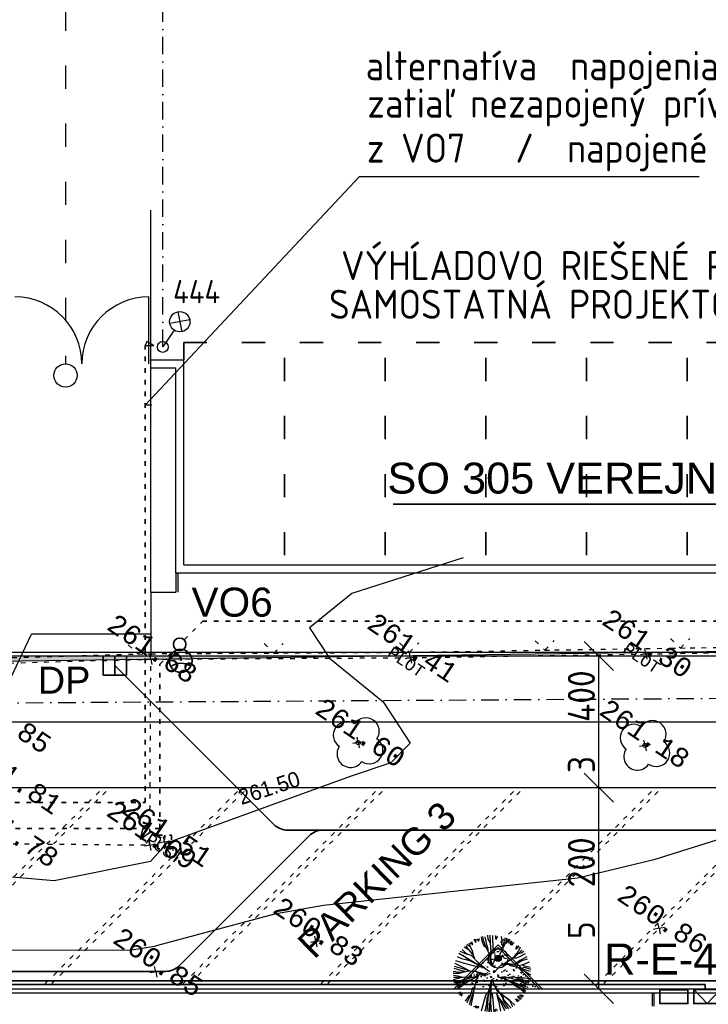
# Model space of a CAD drawing. Extents: x 4743276 to 9726129, y -4307434 to -1665362.
# Tile 107 of 121: x 4841362 to 4859139, y -1774471 to -1749034. Entities that reach past the tile are written whole.
import ezdxf
from ezdxf.enums import TextEntityAlignment as Align

# ---------------------------------------------------------------- set-up
doc = ezdxf.new("R2010")
doc.units = 0
doc.header["$MEASUREMENT"] = 0
doc.linetypes.add('ACAD_ISO03W100', pattern=[30, 12, -18])
doc.linetypes.add('BODKOCIARKOVANA_3', pattern=[5.6, 3, -1.3, 0, -1.3])
doc.layers.get('0').update_dxf_attribs({"linetype": 'CONTINUOUS'})
doc.layers.get('Defpoints').update_dxf_attribs({"color": 61, "linetype": 'CONTINUOUS'})
for name, color, linetype in [('-_48_-', 76, 'CONTINUOUS'), ('body', 7, 'CONTINUOUS'), ('KÓTY', 4, 'CONTINUOUS'), ('POPIS', 50, 'CONTINUOUS'), ('POZEMOK', 8, 'CONTINUOUS'), ('siete', 6, 'CONTINUOUS'), ('TENKÁ', 7, 'CONTINUOUS'), ('Výšky', 64, 'CONTINUOUS'), ('ZARIADENIE', 47, 'CONTINUOUS'), ('ZARIADOVACIE', 144, 'CONTINUOUS')]:
    doc.layers.add(name, color=color, linetype=linetype)
doc.styles.add('MONOTXT', font='MONOTXT', dxfattribs={"height": 0.2})
doc.styles.get("Standard").update_dxf_attribs({"font": 'TXT', "width": 0.612})
doc.styles.add('styl1', font='arial.ttf')
doc.styles.add('Style-Arial', font='arial.ttf')
doc.styles.add('STYLE1', font='isocp.shx')
doc.dimstyles.new('STANDARD 250', dxfattribs={"dimtxt": 700, "dimasz": 750, "dimexe": 10, "dimexo": 200, "dimgap": 100, "dimtad": 1, "dimdsep": 46, "dimlunit": 6, "dimtxsty": 'STYLE1', "dimblk1": 'OBLIQUE', "dimblk2": 'OBLIQUE', "dimsah": 1, "dimcen": 2.5, "dimse1": 1, "dimse2": 1, "dimadec": 0, "dimazin": 0, "dimtfac": 1, "dimtmove": 1, "dimatfit": 3, "dimldrblk": 'OBLIQUE', "dimfxl": 1, "dimtolj": 1, "dimtzin": 0, "dimarcsym": 0})

# ---------------------------------------------------------------- blocks, each defined once
blk = doc.blocks.new('St6d')
at = {"linetype": 'Continuous'}
for p, q in [((-131, 1275), (-123, 1149)), ((-65, 1277), (-55, 1029)), ((24, 1273), (35, 803)), ((-798, 984), (-699, 911)), ((-729, 1019), (-711, 923)), ((-690, 1039), (-611, 981)), ((-611, 981), (-641, 1064)), ((-580, 1150), (-510, 1038)), ((-501, 1117), (-516, 1146)), ((-510, 1038), (-501, 1117)), ((-469, 1164), (-422, 1083)), ((-422, 1083), (-400, 1125)), ((-400, 1125), (-408, 1176)), ((-345, 1221), (-319, 1099)), ((-319, 1099), (-266, 959)), ((-298, 1239), (-272, 1116)), ((-272, 1116), (-202, 929)), ((-266, 959), (-184, 883)), ((-219, 1230), (-163, 974)), ((-163, 974), (-125, 839)), ((-123, 1149), (-55, 1029)), ((-55, 1029), (-42, 894)), ((120, 1266), (118, 1161)), ((118, 1161), (160, 1163)), ((160, 1163), (187, 1245)), ((290, 1236), (300, 1241)), ((300, 1241), (328, 1076)), ((328, 1076), (316, 990)), ((316, 990), (354, 929)), ((444, 1030), (359, 870)), ((371, 981), (364, 910)), ((380, 1010), (371, 981)), ((431, 1190), (380, 1010)), ((492, 1178), (444, 1030)), ((542, 1154), (454, 1011)), ((557, 1026), (574, 1103)), ((597, 1022), (557, 1026)), ((631, 1101), (597, 1022)), ((605, 970), (670, 1072)), ((641, 958), (605, 970)), ((717, 1040), (641, 958)), ((-387, 286), (-1059, 684)), ((-1059, 684), (-896, 607)), ((-1025, 763), (-823, 681)), ((-949, 820), (-857, 725)), ((-888, 907), (-752, 822)), ((-857, 725), (-798, 682)), ((-837, 940), (-762, 817)), ((-823, 681), (-667, 631)), ((-752, 822), (-606, 644)), ((-699, 911), (-629, 774)), ((-629, 774), (-603, 651)), ((-606, 644), (-556, 546)), ((-202, 929), (-190, 893)), ((-184, 883), (-127, 758)), ((-127, 758), (-52, 611)), ((-125, 839), (-125, 790)), ((-125, 790), (-125, 766)), ((-31, 751), (-67, 616)), ((-51, 513), (-60, 663)), ((-42, 894), (-31, 751)), ((-26, 692), (-42, 542)), ((35, 803), (-35, 687)), ((357, 863), (221, 571)), ((354, 929), (347, 858)), ((859, 748), (745, 622)), ((865, 689), (752, 595)), ((880, 938), (788, 829)), ((788, 829), (792, 868)), ((792, 868), (826, 947)), ((922, 891), (859, 748)), ((985, 806), (865, 689)), ((948, 695), (867, 672)), ((1081, 676), (895, 581)), ((1039, 747), (948, 695)), ((-1192, 376), (-952, 257)), ((-1173, 460), (-919, 386)), ((-1112, 595), (-971, 525)), ((-971, 525), (-843, 492)), ((-919, 386), (-724, 331)), ((-896, 607), (-700, 454)), ((-843, 492), (-715, 458)), ((-724, 331), (-559, 285)), ((-715, 458), (-567, 386)), ((-667, 631), (-543, 509)), ((-567, 386), (-387, 286)), ((-550, 388), (-283, 252)), ((-533, 489), (-442, 394)), ((-442, 394), (-268, 248)), ((2, 274), (-51, 513)), ((-42, 542), (9, 321)), ((77, 454), (2, 274)), ((210, 510), (77, 454)), ((221, 571), (210, 510)), ((427, 349), (268, 286)), ((496, 409), (361, 321)), ((657, 528), (424, 366)), ((560, 355), (427, 349)), ((691, 533), (496, 409)), ((602, 284), (531, 340)), ((710, 314), (560, 355)), ((718, 312), (560, 355)), ((752, 595), (657, 528)), ((790, 534), (691, 533)), ((745, 622), (694, 540)), ((833, 364), (710, 314)), ((906, 463), (730, 324)), ((895, 581), (790, 534)), ((975, 449), (833, 364)), ((994, 508), (906, 463)), ((1214, 404), (971, 311)), ((1149, 507), (975, 449)), ((1131, 578), (994, 508)), ((-1244, 115), (-1034, 80)), ((-1241, 48), (-1052, 53)), ((-1220, 213), (-1010, 154)), ((-1216, 277), (-826, 167)), ((-1052, 53), (-889, 98)), ((-1034, 80), (-887, 105)), ((-1010, 154), (-860, 113)), ((-952, 257), (-772, 158)), ((-889, 98), (-740, 131)), ((-826, 167), (-732, 129)), ((-772, 158), (-730, 136)), ((-740, 131), (-631, 112)), ((-732, 129), (-597, 117)), ((-631, 112), (-516, 116)), ((-597, 117), (-486, 106)), ((-559, 285), (-448, 249)), ((-531, -84), (-402, 13)), ((-516, 116), (-385, 40)), ((-486, 106), (-299, 53)), ((-364, 279), (-460, 261)), ((-448, 249), (-377, 266)), ((-402, 13), (-303, -11)), ((-385, 40), (-225, 29)), ((-377, 266), (-266, 231)), ((-283, 252), (-364, 279)), ((-303, -11), (-124, 13)), ((-268, 248), (-68, 109)), ((-225, 29), (-112, 74)), ((268, 286), (87, 83)), ((893, 222), (602, 284)), ((841, 288), (718, 312)), ((971, 311), (841, 288)), ((1248, 107), (876, 219)), ((960, 201), (886, 224)), ((910, 200), (893, 222)), ((1266, -14), (910, 200)), ((1053, 236), (960, 201)), ((1060, 283), (996, 312)), ((1270, 174), (1053, 236)), ((1242, 239), (1060, 283)), ((-1239, -148), (-1028, -102)), ((-1232, -77), (-994, -73)), ((-1228, -13), (-1095, -32)), ((-470, -47), (-1221, -244)), ((-1221, -244), (-978, -225)), ((-1177, -283), (-1005, -233)), ((-1095, -32), (-955, -78)), ((-1031, -339), (-889, -278)), ((-1028, -102), (-937, -75)), ((-1005, -233), (-720, -162)), ((-965, -360), (-852, -266)), ((-937, -75), (-728, -61)), ((-852, -266), (-713, -188)), ((-728, -61), (-524, -87)), ((-720, -162), (-651, -151)), ((-713, -188), (-659, -149)), ((-659, -149), (-531, -84)), ((-651, -151), (-470, -47)), ((-551, -421), (-467, -113)), ((-467, -113), (-473, -54)), ((-457, -133), (-421, -21)), ((-7, -156), (-80, -1237)), ((-71, -454), (6, -193)), ((-59, -442), (-7, -156)), ((-27, -444), (18, -181)), ((138, -416), (18, -156)), ((96, -369), (23, -166)), ((325, -117), (184, -71)), ((398, -67), (285, -87)), ((426, -133), (325, -117)), ((642, -122), (398, -67)), ((448, -165), (426, -133)), ((455, -143), (436, -128)), ((737, -308), (448, -165)), ((579, -191), (455, -143)), ((539, -88), (512, -96)), ((701, -67), (539, -88)), ((744, -261), (579, -191)), ((793, -162), (642, -122)), ((797, -98), (701, -67)), ((866, -415), (737, -308)), ((915, -366), (737, -308)), ((934, -331), (744, -261)), ((950, -156), (780, -150)), ((956, -240), (793, -162)), ((969, -97), (797, -98)), ((1221, -228), (950, -156)), ((1207, -322), (956, -240)), ((1252, -132), (969, -97)), ((-1169, -384), (-1031, -339)), ((-1138, -467), (-965, -360)), ((-1098, -595), (-1010, -550)), ((-1010, -550), (-1073, -619)), ((-1041, -646), (-987, -606)), ((-953, -626), (-997, -685)), ((-987, -606), (-953, -626)), ((-719, -963), (-589, -539)), ((-687, -663), (-607, -419)), ((-667, -1005), (-579, -584)), ((-607, -419), (-554, -404)), ((-539, -409), (-607, -444)), ((-589, -539), (-551, -421)), ((-579, -584), (-582, -517)), ((-582, -517), (-582, -542)), ((-188, -662), (-110, -573)), ((-145, -757), (-95, -602)), ((-118, -774), (-92, -595)), ((-110, -573), (-71, -454)), ((-95, -602), (-56, -459)), ((-92, -595), (-59, -442)), ((-35, -621), (-49, -462)), ((-31, -909), (-35, -621)), ((21, -624), (-31, -606)), ((-21, -626), (-27, -444)), ((-26, -894), (-21, -626)), ((42, -786), (21, -624)), ((196, -566), (96, -369)), ((384, -741), (138, -416)), ((169, -622), (196, -566)), ((192, -678), (169, -622)), ((257, -577), (177, -470)), ((317, -670), (257, -577)), ((581, -838), (277, -592)), ((579, -821), (299, -624)), ((890, -415), (767, -342)), ((1079, -591), (866, -415)), ((1103, -541), (890, -415)), ((1137, -462), (915, -366)), ((1178, -410), (934, -331)), ((-848, -856), (-726, -683)), ((-796, -898), (-682, -673)), ((-726, -683), (-719, -661)), ((-719, -661), (-687, -663)), ((-326, -1165), (-188, -662)), ((-208, -1179), (-161, -932)), ((-161, -932), (-145, -757)), ((-144, -1183), (-118, -774)), ((-80, -1237), (-68, -922)), ((-68, -922), (-31, -909)), ((-11, -1226), (-26, -894)), ((82, -1216), (42, -786)), ((199, -755), (192, -678)), ((242, -900), (199, -755)), ((279, -862), (201, -674)), ((271, -786), (226, -747)), ((294, -1170), (242, -900)), ((351, -894), (271, -786)), ((419, -1161), (279, -862)), ((362, -734), (317, -670)), ((473, -1097), (351, -894)), ((377, -837), (362, -734)), ((554, -1099), (377, -837)), ((387, -808), (384, -741)), ((464, -898), (387, -808)), ((627, -1074), (464, -898)), ((584, -831), (574, -811)), ((681, -1034), (581, -838)), ((747, -982), (584, -831)), ((770, -785), (812, -782)), ((840, -873), (770, -785)), ((812, -782), (881, -846)), ((841, -718), (866, -693)), ((925, -811), (841, -718)), ((866, -693), (960, -781)), ((895, -654), (939, -643)), ((991, -734), (895, -654)), ((939, -643), (1025, -680)), ((-593, -1029), (-495, -1004)), ((-495, -1004), (-531, -1065)), ((-502, -1075), (-460, -1023)), ((-460, -1023), (-428, -1025)), ((-428, -1025), (-450, -1092)), ((109, -1208), (123, -1114)), ((123, -1114), (150, -1107)), ((150, -1107), (161, -1176))]:
    blk.add_line(p, q, dxfattribs=at)
blk = doc.blocks.new('_OBLIQUE')
at = {"color": 0, "linetype": 'ByBlock'}
blk.add_line((-0.5, -0.5), (0.5, 0.5), dxfattribs=at)
blk = doc.blocks.new('*D41315')
at = {"layer": 'Defpoints', "color": 0}
for p in [(4856069, -1768871), (4856313, -1768871), (4856069, -1774071)]:
    blk.add_point(p, dxfattribs=at)
at = {"layer": 'KÓTY', "color": 0, "lineweight": -2}
blk.add_line((4856313, -1774071), (4856313, -1768871), dxfattribs=at)
at = {"layer": 'KÓTY', "color": 0, "linetype": 'ByBlock', "lineweight": -2, "xscale": 750, "yscale": 750, "zscale": 750}
for p, rotation in [((4856313, -1768871), 90), ((4856313, -1774071), 270)]:
    blk.add_blockref('_OBLIQUE', p, dxfattribs=dict(at, rotation=rotation))
at = {"layer": 'KÓTY', "color": 0, "insert": (4855863, -1771471), "char_height": 700, "attachment_point": 5, "rotation": 90, "style": 'STYLE1'}
blk.add_mtext('\\A1;5ﾠ200', dxfattribs=at)
blk = doc.blocks.new('*D41316')
at = {"layer": 'Defpoints', "color": 0}
for p in [(4856313, -1765471), (4856313, -1765471), (4856313, -1768871)]:
    blk.add_point(p, dxfattribs=at)
at = {"layer": 'KÓTY', "color": 0, "lineweight": -2}
blk.add_line((4856313, -1768871), (4856313, -1765471), dxfattribs=at)
at = {"layer": 'KÓTY', "color": 0, "linetype": 'ByBlock', "lineweight": -2, "xscale": 750, "yscale": 750, "zscale": 750}
for p, rotation in [((4856313, -1765471), 90), ((4856313, -1768871), 270)]:
    blk.add_blockref('_OBLIQUE', p, dxfattribs=dict(at, rotation=rotation))
at = {"layer": 'KÓTY', "color": 0, "insert": (4855863, -1767171), "char_height": 700, "attachment_point": 5, "rotation": 90, "style": 'STYLE1'}
blk.add_mtext('\\A1;3ﾠ400', dxfattribs=at)

msp = doc.modelspace()

# ---------------------------------------------------------------- hatches: boundary and pattern name
at = {"layer": 'TENKÁ', "linetype": 'ACAD_ISO03W100', "ltscale": 10}
h = msp.add_hatch(dxfattribs=at)
h.set_pattern_fill('DOTS', color=125, scale=2000, angle=270, style=0)
h.set_pattern_definition([(270, (6523503, 2802669.5), (125, -62.5), [0, -125])])
h.paths.add_polyline_path([(4850751.633, -1765470.548), (4842674.177, -1765470.548), (4842671.13, -1765470.633), (4841170.141, -1765512.437), (4840921.592, -1765519.691), (4840673.044, -1765526.944), (4839891.343, -1765548.51), (4839172.113, -1765557.932), (4837670.411, -1765577.544), (4837422.441, -1765580.363), (4837173.912, -1765584.011), (4836620.554, -1765590.725), (4836615.572, -1765470.548), (4836475.231, -1765470.548), (4836483.32, -1765665.741), (4850751.633, -1765470.548)])
at = {"layer": 'ZARIADENIE'}
h = msp.add_hatch(dxfattribs=at)
h.set_pattern_fill('AR-CONC', color=72, scale=50, angle=360)
h.set_pattern_definition([(50, (252546.67, -133128.92), (358.630091, -31.376067), [37.5, -412.5]), (355, (252546.67, -133128.92), (-69.375667, 376.096067), [30, -330]), (100.4514445, (252576.56, -133131.54), (289.254423, 344.719995), [31.870096, -350.571056]), (46.1842, (252546.67, -133028.9), (533.620665, -82.75964), [56.25, -618.75]), (96.635635, (252591.14, -133035.8), (467.330973, 487.0593), [47.80517, -525.85688]), (351.184164, (252546.67, -133028.9), (467.33097, 487.0593), [45, -495]), (21, (252596.67, -133053.92), (298.453526, -201.309445), [37.5, -412.5]), (326, (252596.67, -133053.92), (121.657666, 362.575023), [30, -330]), (71.451445, (252621.54, -133070.7), (420.111188, 161.265576), [31.870095, -350.571056]), (37.5, (252546.67, -133128.92), (6.0799277, 166.446927), [0, -326, 0, -335, 0, -331.25]), (7.5, (252546.67, -133128.92), (131.534769, 197.205856), [0, -191, 0, -318.5, 0, -126.25]), (327.5, (252435.17, -133128.92), (266.911218, -11.277436), [0, -125, 0, -390, 0, -517.5]), (317.5, (252385.17, -133128.92), (291.593085, 50.052491), [0, -162.5, 0, -259, 0, -367.5])])
h.paths.add_polyline_path([(4854739.161, -1774028.122), (4853713.857, -1773002.817), (4852688.552, -1774028.122)])
h = msp.add_hatch(color=256, dxfattribs=at)
h.dxf.hatch_style = 1
h.paths.add_polyline_path([(4853793.857, -1773285.66, 1), (4853633.857, -1773285.66, 1)])

# ---------------------------------------------------------------- linework, layer by layer
at = {"color": 7, "linetype": 'Continuous'}
for centre in [(4850098.765, -1767709.953), (4857505.112, -1767783.022)]:
    msp.add_circle(centre, 52.5, dxfattribs=at)
for centre, start, end in [((4850294.482, -1767419.79), 326.0121139, 145.99425), ((4849808.602, -1767514.236), 55.9989278, 235.994275), ((4857214.949, -1767587.305), 55.9989278, 235.994275), ((4857700.83, -1767492.859), 326.0121139, 145.99425), ((4849903.047, -1768000.116), 145.9942361, 326.0121167), ((4850388.928, -1767905.671), 236.0057917, 55.9989278), ((4857795.275, -1767978.74), 236.0057917, 55.9989278), ((4857309.395, -1768073.185), 145.9942361, 326.0121167)]:
    msp.add_arc(centre, 350, start, end, dxfattribs=at)
at = {"layer": 'body', "color": 1, "linetype": 'Continuous'}
for p, q in [((4857524.558, -1765418.683), (4857497.574, -1765279.86)), ((4844745.849, -1765552.859), (4844607.026, -1765579.843)), ((4844745.849, -1765552.859), (4844718.865, -1765414.036)), ((4844745.849, -1765552.859), (4844884.672, -1765525.874)), ((4844745.849, -1765552.859), (4844772.834, -1765691.682)), ((4851448.032, -1765516.447), (4851309.209, -1765543.431)), ((4851448.032, -1765516.447), (4851421.047, -1765377.624)), ((4851448.032, -1765516.447), (4851586.855, -1765489.462)), ((4851448.032, -1765516.447), (4851475.016, -1765655.27)), ((4857524.558, -1765418.683), (4857385.735, -1765445.668)), ((4857524.558, -1765418.683), (4857663.381, -1765391.699)), ((4857524.558, -1765418.683), (4857551.543, -1765557.506)), ((4850098.765, -1767709.953), (4850071.78, -1767571.13)), ((4850098.765, -1767709.953), (4849959.942, -1767736.938)), ((4850098.765, -1767709.953), (4850237.588, -1767682.969)), ((4850098.765, -1767709.953), (4850125.749, -1767848.776)), ((4857505.112, -1767783.022), (4857366.289, -1767810.007)), ((4857505.112, -1767783.022), (4857478.128, -1767644.199)), ((4857505.112, -1767783.022), (4857643.935, -1767756.038)), ((4857505.112, -1767783.022), (4857532.097, -1767921.845)), ((4845103.042, -1770277.3), (4845076.057, -1770138.477)), ((4844720.699, -1770355.942), (4844581.876, -1770382.926)), ((4844720.699, -1770355.942), (4844693.715, -1770217.119)), ((4844720.699, -1770355.942), (4844859.523, -1770328.957)), ((4844720.699, -1770355.942), (4844747.684, -1770494.765)), ((4845103.042, -1770277.3), (4844964.218, -1770304.285)), ((4845103.042, -1770277.3), (4845241.865, -1770250.316)), ((4845103.042, -1770277.3), (4845130.026, -1770416.123)), ((4857867.298, -1772507.213), (4857840.314, -1772368.39)), ((4857867.298, -1772507.213), (4857728.475, -1772534.198)), ((4857867.298, -1772507.213), (4858006.121, -1772480.229)), ((4857867.298, -1772507.213), (4857894.283, -1772646.036)), ((4849007.041, -1772847.858), (4848868.218, -1772874.842)), ((4849007.041, -1772847.858), (4848980.057, -1772709.035)), ((4849007.041, -1772847.858), (4849145.864, -1772820.873)), ((4849007.041, -1772847.858), (4849034.026, -1772986.681)), ((4844872.718, -1773632.04), (4844733.895, -1773659.024)), ((4844872.718, -1773632.04), (4844845.734, -1773493.216)), ((4844872.718, -1773632.04), (4845011.542, -1773605.055)), ((4844872.718, -1773632.04), (4844899.703, -1773770.863))]:
    msp.add_line(p, q, dxfattribs=at)
at = {"layer": 'POPIS', "color": 254}
for p, q in [((4844599.949, -1758991.5), (4850131, -1753086.5)), ((4850131, -1753086.5), (4858900.5, -1753086.5)), ((4844776.5, -1758991.5), (4844599.949, -1758991.5))]:
    msp.add_line(p, q, dxfattribs=at)
at = {"layer": 'POZEMOK', "linetype": 'Continuous'}
for p, q in [((4836470.931, -1765665.911), (4893715.518, -1764882.794)), ((4844504.736, -1774070.536), (4844505.575, -1774069.292)), ((4844504.964, -1774069.483), (4844505.627, -1774069.931))]:
    msp.add_line(p, q, dxfattribs=at)
at = {"layer": 'POZEMOK'}
msp.add_line((4812744.893, -1767170.548), (4882953.799, -1767170.548), dxfattribs=at)
msp.add_circle((4853713.857, -1773285.66), 250, dxfattribs=at)
at = {"layer": 'siete', "color": 23, "linetype": 'ACAD_ISO03W100', "ltscale": 50}
msp.add_line((4842544.465, -1727719.793), (4842544.465, -1757924.897), dxfattribs=at)
at = {"layer": 'siete', "linetype": 'BODKOCIARKOVANA_3', "lineweight": 25, "ltscale": 150}
msp.add_line((4845055.221, -1757489.074), (4845055.221, -1730670.5), dxfattribs=at)
at = {"layer": 'siete', "linetype": 'Continuous'}
for p, q in [((4845445.24, -1756578.492), (4845545.933, -1757093.918)), ((4845753.394, -1756786.344), (4845237.779, -1756886.066)), ((4845348.798, -1757053.828), (4845055.221, -1757489.074)), ((4844645.702, -1757345.48), (4844599.949, -1757453.655)), ((4844825.235, -1757453.655), (4844645.702, -1757345.48)), ((4844599.949, -1757453.655), (4844825.235, -1757453.655))]:
    msp.add_line(p, q, dxfattribs=at)
at = {"layer": 'siete', "linetype": 'ACAD_ISO03W100', "lineweight": 35, "ltscale": 10}
for p, q in [((4844599.949, -1769257.012), (4844599.949, -1757453.655)), ((4845606.341, -1765055.77), (4846091.563, -1764570.548)), ((4869891.563, -1764570.548), (4846091.563, -1764570.548)), ((4844977, -1765685.111), (4845376.785, -1765285.327)), ((4844977, -1769926.366), (4844977, -1765685.111)), ((4822038.469, -1769257.012), (4844599.949, -1769257.012)), ((4844977, -1769926.366), (4820705.33, -1769926.366))]:
    msp.add_line(p, q, dxfattribs=at)
at = {"layer": 'siete', "color": 55, "lineweight": 35, "ltscale": 0.8}
for p, q in [((4843518.799, -1765970.548), (4843518.799, -1765470.548)), ((4843518.799, -1765970.548), (4843518.799, -1765470.548)), ((4843818.799, -1765970.548), (4843818.799, -1765470.548)), ((4843818.799, -1765970.548), (4843818.799, -1765470.548)), ((4844118.799, -1765470.548), (4844118.799, -1765970.548)), ((4844118.799, -1765470.548), (4844118.799, -1765970.548)), ((4843818.799, -1765720.548), (4847922.352, -1769824.102)), ((4844118.799, -1765970.548), (4843518.799, -1765970.548)), ((4844118.799, -1765970.548), (4843518.799, -1765970.548)), ((4848836.566, -1770116.995), (4845479.459, -1773474.102)), ((4848275.905, -1769970.548), (4872768.799, -1769970.548)), ((4835850.905, -1773620.548), (4845125.905, -1773620.548))]:
    msp.add_line(p, q, dxfattribs=at)
at = {"layer": 'siete', "color": 110, "linetype": 'BODKOCIARKOVANA_3', "lineweight": 25, "ltscale": 150}
msp.add_line((4823034.604, -1766794.817), (4891350.604, -1766364.317), dxfattribs=at)
at = {"layer": 'siete', "color": 55, "linetype": 'ACAD_ISO03W100', "lineweight": 35, "ltscale": 10}
for p, q in [((4844926.22, -1770450.107), (4844930.235, -1770100.479)), ((4844930.235, -1770100.479), (4845279.863, -1770104.493)), ((4845104.889, -1770101.259), (4845101.194, -1770453.341)), ((4845279.863, -1770104.493), (4845275.848, -1770454.122)), ((4845275.848, -1770454.122), (4844926.22, -1770450.107))]:
    msp.add_line(p, q, dxfattribs=at)
at = {"layer": 'siete', "lineweight": 35}
for p, q in [((4882814.009, -1773860.338), (4821083.799, -1773860.338)), ((4859060.677, -1773960.338), (4832078.061, -1773960.338)), ((4858762.941, -1774090.755), (4859111.059, -1774450.228)), ((4859060.677, -1774090.386), (4859060.677, -1773960.338)), ((4859111.059, -1774450.228), (4859458.413, -1774090.017))]:
    msp.add_line(p, q, dxfattribs=at)
for points in [[(4857890.931, -1774098.17), (4858612.12, -1774098.17), (4858612.12, -1774450.596), (4857890.931, -1774450.596)], [(4859458.413, -1774090.017), (4859458.795, -1774449.859), (4858763.323, -1774450.596), (4858762.941, -1774090.755)]]:
    msp.add_lwpolyline(points, close=True, dxfattribs=at)
at = {"layer": 'siete', "linetype": 'Continuous'}
for centre, radius in [((4845495.585, -1756836.207), 262.5), ((4845055.221, -1757489.074), 140)]:
    msp.add_circle(centre, radius, dxfattribs=at)
at = {"layer": 'siete', "color": 23, "ltscale": 50}
msp.add_circle((4842544.465, -1758224.897), 300, dxfattribs=at)
at = {"layer": 'siete', "lineweight": 35}
for centre, radius in [((4845491.563, -1765170.548), 162.321), ((4845518.68, -1765597.069), 295.22)]:
    msp.add_circle(centre, radius, dxfattribs=at)
msp.add_arc((4845530.734, -1766106.459), 446.576, 56.160851, 126.5502235, dxfattribs=at)
at = {"layer": 'siete', "color": 55, "lineweight": 35, "ltscale": 0.8}
for centre, start, end in [((4848275.905, -1769470.548), 225, 270), ((4849190.119, -1770470.548), 90, 135), ((4845125.905, -1773120.548), 270, 315)]:
    msp.add_arc(centre, 500, start, end, dxfattribs=at)
at = {"layer": 'TENKÁ', "color": 7, "linetype": 'Continuous'}
for p, q in [((4844745.757, -1757824.897), (4844745.757, -1753956)), ((4844745.757, -1763820.548), (4844745.757, -1758024.897))]:
    msp.add_line(p, q, dxfattribs=at)
at = {"layer": 'TENKÁ'}
for p, q in [((4844695.757, -1757924.897), (4844695.757, -1756196.407)), ((4844745.757, -1758024.897), (4844745.757, -1757824.897)), ((4844745.757, -1757824.897), (4845595.757, -1757824.897)), ((4845595.757, -1763120.548), (4845595.757, -1757824.897)), ((4844745.757, -1758024.897), (4845395.757, -1758024.897)), ((4845395.757, -1763320.548), (4845395.757, -1758024.897)), ((4845595.757, -1763120.548), (4870571.898, -1763120.548)), ((4845395.757, -1763320.548), (4870571.898, -1763320.548)), ((4845395.757, -1763320.548), (4845395.757, -1763820.548)), ((4845395.757, -1763320.548), (4845395.757, -1763820.548)), ((4845445.757, -1763320.548), (4845445.757, -1763820.548)), ((4845445.757, -1763320.548), (4845445.757, -1763820.548)), ((4844745.757, -1763820.548), (4845395.757, -1763820.548)), ((4844745.757, -1763820.548), (4844745.757, -1765470.548)), ((4812430.551, -1765370.548), (4893683.415, -1765370.548)), ((4812433.924, -1765470.548), (4893691.163, -1765470.548)), ((4818635.637, -1768870.548), (4882953.799, -1768870.548)), ((4853713.857, -1772932.106), (4852575.415, -1774070.548)), ((4854852.298, -1774070.548), (4853713.857, -1772932.106)), ((4853713.857, -1773002.817), (4852646.125, -1774070.548)), ((4853713.857, -1773002.817), (4854781.588, -1774070.548)), ((4835628.113, -1774070.548), (4859703.051, -1774070.548)), ((4835628.113, -1774170.548), (4859744.472, -1774170.548)), ((4857694.472, -1774520.548), (4857694.472, -1774170.548)), ((4857744.472, -1774520.548), (4857744.472, -1774170.548))]:
    msp.add_line(p, q, dxfattribs=at)
at = {"layer": 'TENKÁ', "color": 252, "linetype": 'ACAD_ISO03W100', "lineweight": 35, "ltscale": 50}
for p, q in [((4845595.757, -1757370.548), (4868995.757, -1757370.548)), ((4845595.757, -1757824.897), (4845595.757, -1757370.548)), ((4848195.757, -1762870.548), (4848195.757, -1757370.548)), ((4850795.757, -1762870.548), (4850795.757, -1757370.548)), ((4853395.757, -1762870.548), (4853395.757, -1757370.548)), ((4855995.757, -1762870.548), (4855995.757, -1757370.548)), ((4858595.757, -1762870.548), (4858595.757, -1757370.548))]:
    msp.add_line(p, q, dxfattribs=at)
at = {"layer": 'TENKÁ', "color": 30, "lineweight": 35, "ltscale": 0.25}
msp.add_line((4851006.592, -1761549.878), (4867466.092, -1761549.878), dxfattribs=at)
at = {"layer": 'TENKÁ', "color": 125, "linetype": 'ACAD_ISO03W100', "ltscale": 10}
for p, q in [((4858166.824, -1765024.432), (4858419.021, -1765265.707)), ((4858419.021, -1765265.707), (4858664.442, -1765016.307)), ((4844164.847, -1765183.886), (4844420.109, -1765422.404)), ((4844420.109, -1765422.404), (4844661.385, -1765170.208)), ((4847670.223, -1765151.537), (4847920.183, -1765396.129)), ((4847920.183, -1765396.129), (4848167.532, -1765149.235)), ((4851170.259, -1765132.473), (4851419.389, -1765376.505)), ((4854666.594, -1765079.551), (4854919.35, -1765319.998)), ((4854919.35, -1765319.998), (4855164.211, -1765071.426)), ((4855167.879, -1765316.35), (4856668.771, -1765292.573)), ((4857524.558, -1765418.683), (4872601.095, -1765191.543)), ((4858170.492, -1765269.355), (4858419.021, -1765265.707)), ((4858419.021, -1765265.707), (4858667.55, -1765262.059)), ((4858667.55, -1765262.059), (4860169.271, -1765238.842)), ((4839894.747, -1765688.315), (4844745.849, -1765552.859)), ((4841170.141, -1765512.437), (4842671.13, -1765470.633)), ((4842671.13, -1765470.633), (4844172.12, -1765428.829)), ((4844172.12, -1765428.829), (4844420.109, -1765422.404)), ((4844420.109, -1765422.404), (4844668.658, -1765415.151)), ((4844745.849, -1765552.859), (4851448.032, -1765516.447)), ((4846170.031, -1765404.967), (4847671.114, -1765397)), ((4847671.114, -1765397), (4847920.183, -1765396.129)), ((4847920.183, -1765396.129), (4848168.423, -1765394.698)), ((4848168.423, -1765394.698), (4849670.066, -1765385.903)), ((4849670.066, -1765385.903), (4851171.15, -1765377.936)), ((4851171.15, -1765377.936), (4851419.389, -1765376.505)), ((4851448.032, -1765516.447), (4857524.558, -1765418.683)), ((4851667.918, -1765372.857), (4853170.199, -1765348.811)), ((4853170.199, -1765348.811), (4854671.091, -1765325.034)), ((4854671.091, -1765325.034), (4854919.35, -1765319.998)), ((4854919.35, -1765319.998), (4855167.879, -1765316.35))]:
    msp.add_line(p, q, dxfattribs=at)
at = {"layer": 'TENKÁ', "linetype": 'ACAD_ISO03W100', "ltscale": 10}
for p, q in [((4843420.142, -1768970.548), (4839458.584, -1772932.106)), ((4843589.848, -1768970.548), (4839543.437, -1773016.959)), ((4846983.96, -1768970.548), (4841883.96, -1774070.548)), ((4847153.666, -1768970.548), (4842053.666, -1774070.548)), ((4850547.778, -1768970.548), (4845447.778, -1774070.548)), ((4850717.484, -1768970.548), (4845617.484, -1774070.548)), ((4854111.596, -1768970.548), (4849011.596, -1774070.548)), ((4854281.302, -1768970.548), (4849181.302, -1774070.548)), ((4857675.415, -1768970.548), (4853713.857, -1772932.106)), ((4857845.12, -1768970.548), (4853798.709, -1773016.959)), ((4861239.233, -1768970.548), (4856139.233, -1774070.548)), ((4861408.938, -1768970.548), (4856308.938, -1774070.548))]:
    msp.add_line(p, q, dxfattribs=at)
at = {"layer": 'TENKÁ', "color": 138, "linetype": 'Continuous'}
for p, q in [((4844697.07, -1773877.204), (4844697.017, -1773879.786)), ((4844697.017, -1773879.786), (4844697.192, -1773882.28)), ((4844697.658, -1773872.523), (4844697.07, -1773877.204)), ((4844398.264, -1773970.662), (4844396.357, -1773970.413)), ((4844402.832, -1773967.555), (4844398.264, -1773970.662)), ((4844399.394, -1773963.39), (4844401.608, -1773963.666)), ((4844401.608, -1773963.666), (4844406.362, -1773965.147)), ((4844406.362, -1773965.147), (4844402.832, -1773967.555))]:
    msp.add_line(p, q, dxfattribs=at)
at = {"layer": 'TENKÁ', "color": 125, "linetype": 'ACAD_ISO03W100', "ltscale": 10, "flags": 128}
msp.add_lwpolyline([(4851419.389, -1765376.505), (4851446.712, -1765350.304), (4851664.251, -1765127.934)], dxfattribs=at)
at = {"layer": 'TENKÁ', "color": 125, "linetype": 'ACAD_ISO03W100', "ltscale": 10}
for points in [[(4856668.771, -1765292.573), (4857522.542, -1765278.608), (4858170.492, -1765269.355)], [(4844668.658, -1765415.151), (4844743.833, -1765412.784), (4846170.031, -1765404.967)]]:
    msp.add_lwpolyline(points, dxfattribs=at)
at = {"layer": 'TENKÁ', "linetype": 'ACAD_ISO03W100', "ltscale": 10}
msp.add_lwpolyline([(4841188.777, -1770322.137), (4844720.699, -1770355.942), (4844745.849, -1765552.859)], dxfattribs=at)
at = {"layer": 'TENKÁ', "color": 7, "linetype": 'Continuous', "flags": 128}
msp.add_lwpolyline([(4851419.389, -1765376.505), (4851446.016, -1765376.372), (4851667.918, -1765372.857)], dxfattribs=at)
at = {"layer": 'TENKÁ'}
for centre, start, end in [((4841238.777, -1757924.897), 0, 90), ((4844695.757, -1757924.897), 90, 180)]:
    msp.add_arc(centre, 1728.49, start, end, dxfattribs=at)
at = {"layer": 'Výšky', "color": 30, "linetype": 'Continuous', "flags": 128}
msp.add_lwpolyline([(4852814.078, -1762938.618), (4849935.174, -1763855.51), (4848845.063, -1764747.408), (4849356.167, -1765527.597), (4850748.495, -1766653.698), (4851445.524, -1767723.34), (4850946.854, -1768233.748), (4849914.908, -1768576.245), (4845155.001, -1770311.141), (4845095.226, -1770389.032), (4844740.32, -1770779.291), (4842252.533, -1771277.274), (4840859.468, -1771159.074)], dxfattribs=at)
at = {"layer": 'Výšky', "color": 34, "linetype": 'Continuous'}
msp.add_lwpolyline([(4876225.918, -1765125.171), (4875665.675, -1766097.041), (4872567.919, -1767581.602), (4865478.567, -1768742.809), (4862393.711, -1769278.334), (4857732.076, -1770740.568), (4855771.677, -1771213.114), (4849204.553, -1771918.403), (4847941.361, -1772145.934), (4844919.401, -1772949.446), (4844842.72, -1772973.716), (4844252.241, -1773074.807), (4840101.597, -1773082.031), (4835423.902, -1775769.806), (4834598.984, -1776243.502), (4833354.893, -1776888), (4832196.492, -1778355.039), (4830150.023, -1786637.69), (4829556.191, -1788896.856), (4826067.267, -1798808.371), (4823778.048, -1805308.541), (4822477.827, -1807561.666), (4818980.583, -1810141.002)], dxfattribs=at)
at = {"layer": 'ZARIADENIE'}
msp.add_circle((4853713.857, -1773285.66), 80, dxfattribs=at)
at = {"layer": 'ZARIADOVACIE', "color": 7}
for p in [(4840973.5, -1766366.5), (4844768.5, -1764905)]:
    msp.add_line(p, (4841669, -1764905), dxfattribs=at)

# ---------------------------------------------------------------- block references
at = {"layer": '-_48_-', "color": 72, "xscale": 0.8, "yscale": 0.8, "zscale": 0.8}
msp.add_blockref('St6d', (4853547.486, -1773708.06), dxfattribs=at)

# ---------------------------------------------------------------- texts
at = {"color": 2, "linetype": 'Continuous', "style": 'MONOTXT'}
for s, p in [('PLOT', (4851425.648, -1765501.348)), ('PLOT', (4857502.174, -1765403.585)), ('VPUST', (4845069.88, -1770254.932))]:
    msp.add_text(s, height=300, rotation=326, dxfattribs=at).set_placement(p, align=Align.TOP_CENTER)
at = {"layer": 'siete', "linetype": 'Continuous', "style": 'STYLE1'}
msp.add_text('444', height=600, dxfattribs=at).set_placement((4845322.127, -1756359.514))
at = {"layer": 'siete', "lineweight": 35, "ltscale": 0.25}
for s, height, style, p in [('VO6', 750, 'Style-Arial', (4845797.33, -1764455.639)), ('R-E-4', 800, 'styl1', (4856452.227, -1773702.555))]:
    msp.add_text(s, height=height, dxfattribs=dict(at, style=style)).set_placement(p)
at = {"layer": 'siete', "color": 55, "lineweight": 35, "ltscale": 0.8, "style": 'Style-Arial'}
msp.add_text('DP', height=700, dxfattribs=at).set_placement((4842507.324, -1765747.169), align=Align.TOP_CENTER)
at = {"layer": 'TENKÁ', "ltscale": 0.25, "style": 'STYLE1'}
for s, p in [('alternatíva  napojenia VO do budúcna', (4850293.5, -1750596.5)), ('zatiaľ nezapojený prívod', (4850335.154, -1751566.398)), ('z VO7   /  napojené z R-SPS', (4850323.421, -1752725.95))]:
    msp.add_text(s, height=750, dxfattribs=at).set_placement(p)
for s, p in [('VÝHĹADOVO RIEŠENÉ PARKOVISKO - ', (4857704, -1755261.5)), ('SAMOSTATNÁ PROJEKTOVÁ DOKUMENTÁCIA', (4858618.5, -1756263.5))]:
    msp.add_text(s, height=750, dxfattribs=at).set_placement(p, align=Align.MIDDLE)
at = {"layer": 'TENKÁ', "color": 30, "lineweight": 35, "ltscale": 0.25, "style": 'styl1'}
msp.add_text('SO 305 VEREJNÉ OSVETLENIE', height=800, dxfattribs=at).set_placement((4850856.196, -1761276.505))
at = {"layer": 'TENKÁ', "style": 'Style-Arial'}
msp.add_text('PARKING 3', height=700, rotation=44.5400302, dxfattribs=at).set_placement((4850332, -1771000.267), align=Align.TOP_CENTER)
at = {"layer": 'Výšky', "linetype": 'Continuous', "style": 'MONOTXT'}
for s, p in [('261.41', (4851363.47, -1765459.409)), ('261.30', (4857427.561, -1765353.258)), ('261.68', (4844651.339, -1765489.111)), ('261.85', (4840882.824, -1767302.868)), ('261.60', (4850023.322, -1767659.067)), ('261.18', (4857362.518, -1767686.841)), ('261.81', (4841146.16, -1768868.848)), ('261.78', (4841071.054, -1770242.731)), ('261.69', (4844637.796, -1770300.023)), ('261.51', (4845028.428, -1770226.973)), ('260.86', (4857819.214, -1772474.78)), ('260.83', (4848938.231, -1772801.445)), ('260.85', (4844803.908, -1773585.626))]:
    msp.add_text(s, height=500, rotation=326, dxfattribs=at).set_placement(p, align=Align.CENTER)
at = {"layer": 'Výšky', "color": 5, "linetype": 'Continuous'}
msp.add_text('261.50', height=400, rotation=18.1629222, dxfattribs=at).set_placement((4847862.268, -1769070.115), align=Align.CENTER)

# ---------------------------------------------------------------- dimensions: what is measured, and where the dimension line sits
at = {"layer": 'KÓTY'}
for base, p1, p2, picture, middle in [((4856313, -1765470.548), (4856313, -1768870.548), (4856313, -1765470.548), '*D41316', (4855862.761, -1767170.548)), ((4856313, -1768870.548), (4856068.522, -1774070.548), (4856068.522, -1768870.548), '*D41315', (4855862.761, -1771470.548))]:
    dim = msp.add_linear_dim(base=base, p1=p1, p2=p2, angle=270, dimstyle='STANDARD 250', override={"dimtxsty": 'STYLE1', "dimldrblk": 'OBLIQUE'}, dxfattribs=at)
    dim.commit()
    dim.dimension.update_dxf_attribs({"geometry": picture, "text_midpoint": middle})

doc.saveas('drawing.dxf')
